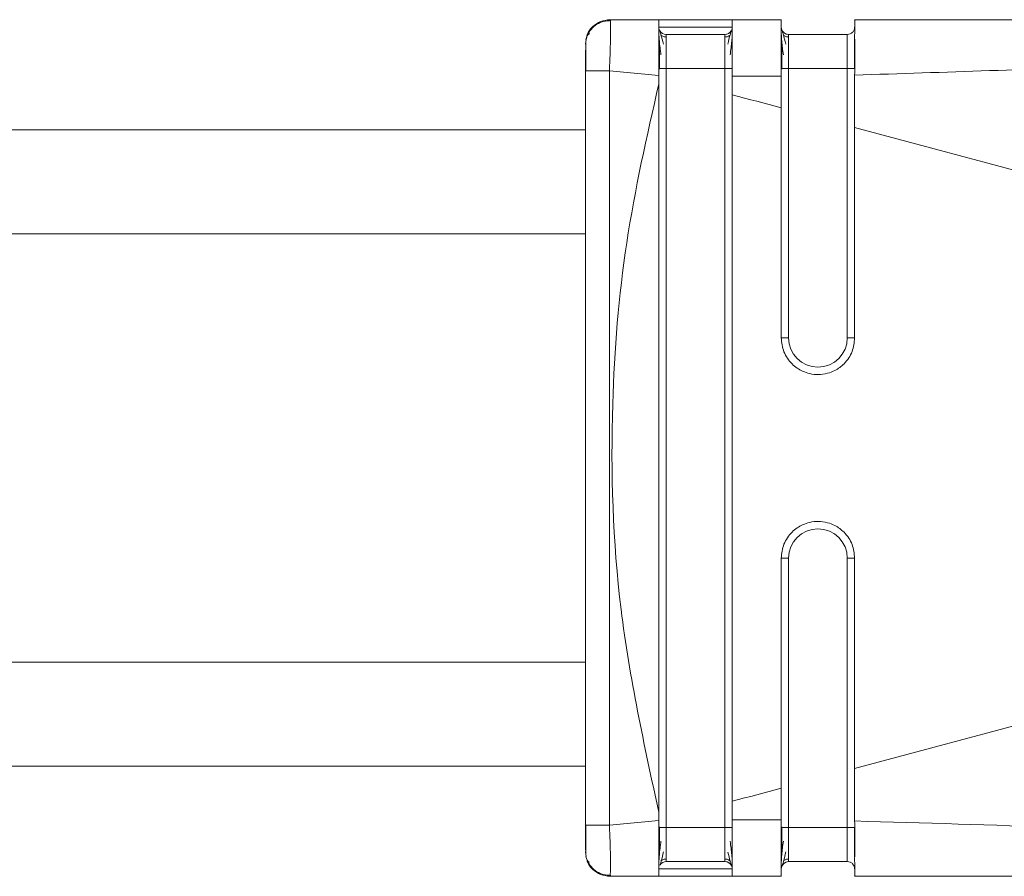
# Model space of a CAD drawing. Header units: millimetres. Extents: x -450 to 1926, y -64 to 425.
# Tile 27 of 41: x 600 to 620, y 391 to 409. Entities that reach past the tile are written whole.
import ezdxf

# ---------------------------------------------------------------- set-up
doc = ezdxf.new("R2010")
doc.units = ezdxf.units.MM
doc.linetypes.add('SLD-Solid', pattern=[0])

msp = doc.modelspace()

# ---------------------------------------------------------------- linework, layer by layer
at = {"color": 7, "linetype": 'SLD-Solid', "lineweight": 18}
for p, q in [((612.433, 408.872), (612.426, 408.892)), ((612.426, 408.892), (613.426, 408.892)), ((612.426, 408.892), (612.426, 408.892)), ((612.426, 408.892), (613.426, 408.892)), ((615.93, 408.892), (614.926, 408.892)), ((614.926, 408.892), (615.926, 408.892)), ((614.926, 408.892), (614.926, 408.892)), ((614.926, 408.892), (615.926, 408.892)), ((614.926, 408.892), (614.926, 408.892)), ((632.621, 408.892), (617.426, 408.892)), ((617.426, 408.892), (632.621, 408.892)), ((617.426, 408.892), (632.621, 408.892)), ((617.426, 408.892), (617.426, 408.892)), ((614.926, 408.742), (614.926, 408.742)), ((614.926, 408.665), (614.926, 408.679)), ((617.426, 408.742), (617.426, 408.742)), ((611.926, 408.392), (611.945, 408.485)), ((611.926, 408.392), (611.945, 408.485)), ((613.576, 408.592), (614.776, 408.592)), ((613.576, 408.592), (613.576, 408.592)), ((614.776, 408.592), (614.776, 408.592)), ((616.076, 408.592), (617.276, 408.592)), ((616.076, 408.592), (616.076, 408.592)), ((616.076, 408.592), (617.276, 408.592)), ((617.276, 408.592), (617.276, 408.592)), ((611.935, 408.437), (611.935, 408.392)), ((613.576, 407.892), (613.576, 392.392)), ((613.576, 407.892), (614.776, 407.892)), ((614.776, 392.392), (614.776, 407.892)), ((616.076, 407.892), (616.076, 402.392)), ((616.076, 407.892), (617.276, 407.892)), ((617.276, 402.392), (617.276, 407.892)), ((611.926, 392.438), (611.926, 407.847)), ((612.417, 407.847), (613.426, 407.753)), ((612.417, 392.438), (612.417, 407.847)), ((613.426, 407.585), (613.426, 407.753)), ((611.926, 406.642), (541.814, 406.642)), ((611.926, 404.517), (541.814, 404.517)), ((616.076, 397.892), (616.076, 392.392)), ((617.276, 392.392), (617.276, 397.892)), ((611.926, 395.767), (541.814, 395.767)), ((541.814, 393.642), (611.926, 393.642)), ((617.426, 393.596), (617.426, 392.523)), ((613.426, 392.531), (613.426, 392.7)), ((611.926, 392.438), (611.944, 392.438)), ((612.417, 392.438), (613.426, 392.531)), ((613.576, 392.392), (614.776, 392.392)), ((616.076, 392.392), (617.276, 392.392)), ((611.926, 391.892), (611.945, 391.8)), ((611.935, 391.919), (611.935, 391.848)), ((613.576, 391.692), (614.776, 391.692)), ((616.076, 391.692), (617.276, 391.692)), ((612.426, 391.392), (612.432, 391.432)), ((612.426, 391.392), (613.426, 391.392)), ((614.926, 391.392), (614.926, 391.542)), ((614.926, 391.392), (615.93, 391.392)), ((617.426, 391.392), (632.622, 391.392))]:
    msp.add_line(p, q, dxfattribs=at)
at = {"color": 7, "linetype": 'SLD-Solid', "lineweight": 18, "flags": 128}
for points in [[(613.426, 408.892), (613.484, 408.892), (613.646, 408.892), (613.889, 408.892), (614.176, 408.892), (614.463, 408.892), (614.707, 408.892), (614.869, 408.892), (614.926, 408.892)], [(614.926, 408.892), (614.869, 408.892), (614.707, 408.892), (614.463, 408.892), (614.176, 408.892), (613.889, 408.892), (613.646, 408.892), (613.484, 408.892), (613.426, 408.892)], [(614.926, 408.742), (614.869, 408.742), (614.707, 408.742), (614.463, 408.742), (614.176, 408.742), (613.889, 408.742), (613.646, 408.742), (613.484, 408.742), (613.426, 408.742)], [(613.426, 408.742), (613.429, 408.713), (613.433, 408.699)], [(614.776, 408.592), (614.731, 408.592), (614.601, 408.592), (614.406, 408.592), (614.176, 408.592), (613.947, 408.592), (613.752, 408.592), (613.622, 408.592), (613.576, 408.592)], [(613.426, 407.892), (613.429, 407.892), (613.438, 407.892), (613.452, 407.892), (613.47, 407.892), (613.493, 407.892), (613.519, 407.892), (613.547, 407.892), (613.576, 407.892)], [(615.926, 407.892), (615.929, 407.892), (615.938, 407.892), (615.952, 407.892), (615.97, 407.892), (615.993, 407.892), (616.019, 407.892), (616.047, 407.892), (616.076, 407.892)], [(615.926, 407.091), (615.802, 407.124), (615.677, 407.158), (615.552, 407.191), (615.427, 407.225), (615.302, 407.258), (615.177, 407.292), (615.052, 407.325), (614.926, 407.359)], [(637.999, 401.157), (635.494, 401.832), (632.965, 402.513), (630.413, 403.2), (627.843, 403.891), (625.257, 404.586), (622.657, 405.285), (620.046, 405.986), (617.426, 406.689)], [(615.926, 402.392), (615.929, 402.392), (615.938, 402.392), (615.952, 402.392), (615.97, 402.392), (615.993, 402.392), (616.019, 402.392), (616.047, 402.392), (616.076, 402.392)], [(617.426, 402.392), (617.424, 402.392), (617.415, 402.392), (617.401, 402.392), (617.383, 402.392), (617.36, 402.392), (617.334, 402.392), (617.306, 402.392), (617.276, 402.392)], [(637.999, 399.128), (635.494, 398.453), (632.964, 397.771), (630.413, 397.085), (627.843, 396.394), (625.257, 395.698), (622.657, 395), (620.046, 394.299), (617.426, 393.596)], [(615.926, 397.892), (615.929, 397.892), (615.938, 397.892), (615.952, 397.892), (615.97, 397.892), (615.993, 397.892), (616.019, 397.892), (616.047, 397.892), (616.076, 397.892)], [(617.426, 397.892), (617.424, 397.892), (617.415, 397.892), (617.401, 397.892), (617.383, 397.892), (617.36, 397.892), (617.334, 397.892), (617.306, 397.892), (617.276, 397.892)], [(615.926, 393.194), (615.802, 393.16), (615.677, 393.127), (615.552, 393.093), (615.427, 393.06), (615.302, 393.026), (615.177, 392.993), (615.052, 392.959), (614.926, 392.926)], [(613.426, 392.392), (613.429, 392.392), (613.438, 392.392), (613.452, 392.392), (613.47, 392.392), (613.493, 392.392), (613.519, 392.392), (613.547, 392.392), (613.576, 392.392)], [(615.926, 392.392), (615.929, 392.392), (615.938, 392.392), (615.952, 392.392), (615.97, 392.392), (615.993, 392.392), (616.019, 392.392), (616.047, 392.392), (616.076, 392.392)], [(613.426, 391.542), (613.484, 391.542), (613.646, 391.542), (613.889, 391.542), (614.176, 391.542), (614.463, 391.542), (614.707, 391.542), (614.869, 391.542), (614.926, 391.542)], [(613.426, 391.392), (613.484, 391.392), (613.646, 391.392), (613.889, 391.392), (614.176, 391.392), (614.463, 391.392), (614.707, 391.392), (614.869, 391.392), (614.926, 391.392)]]:
    msp.add_lwpolyline(points, dxfattribs=at)
at = {"color": 7, "linetype": 'SLD-Solid', "lineweight": 18}
for centre, radius, start, end in [((613.576, 408.742), 0.15, 211.7267, 270), ((613.576, 408.742), 0.15, 211.7343, 270), ((614.776, 408.742), 0.15, 270, 328.18), ((616.076, 408.742), 0.15, 179.9966, 270), ((616.076, 408.742), 0.15, 196.9366, 270), ((616.676, 402.392), 0.6, 180, 0), ((616.676, 397.892), 0.6, 0, 180), ((613.576, 391.542), 0.15, 90, 145.565), ((613.576, 391.542), 0.15, 90, 145.565), ((614.776, 391.542), 0.15, 22.9567, 90), ((616.076, 391.542), 0.15, 90, 180)]:
    msp.add_arc(centre, radius, start, end, dxfattribs=at)
for points, knots in [([(611.945, 408.485), (611.95, 408.518), (611.963, 408.617), (612.066, 408.754), (612.23, 408.87), (612.361, 408.885), (612.426, 408.892)], [0, 0, 0, 0, 0.146778, 0.431186, 0.715593, 1, 1, 1, 1]), ([(611.959, 408.555), (611.96, 408.565), (611.973, 408.639), (612.068, 408.753), (612.229, 408.87), (612.361, 408.885), (612.426, 408.892)], [0, 0, 0, 0, 0.048095, 0.365397, 0.682698, 1, 1, 1, 1]), ([(612.445, 408.873), (612.397, 408.87), (612.297, 408.866), (612.156, 408.803), (612.034, 408.702), (611.986, 408.609), (611.962, 408.563)], [0, 0, 0, 0, 0.2326118, 0.4841749, 0.7442198, 1, 1, 1, 1]), ([(612.445, 408.873), (612.397, 408.871), (612.297, 408.866), (612.156, 408.803), (612.034, 408.702), (611.986, 408.609), (611.962, 408.563)], [0, 0, 0, 0, 0.232612, 0.484175, 0.74422, 1, 1, 1, 1]), ([(612.417, 407.847), (612.42, 407.919), (612.426, 408.06), (612.435, 408.321), (612.441, 408.608), (612.439, 408.791), (612.435, 408.865), (612.433, 408.872), (612.433, 408.872)], [0, 0, 0, 0, 0.150114, 0.295392, 0.570388, 0.849738, 0.993788, 1, 1, 1, 1]), ([(613.426, 408.892), (613.426, 408.877), (613.426, 408.847), (613.426, 408.576), (613.426, 408.204), (613.426, 407.904), (613.426, 407.753)], [0, 0, 0, 0, 0.2500976, 0.4998872, 0.7496188, 1, 1, 1, 1]), ([(614.926, 408.892), (614.927, 408.875), (614.927, 408.841), (614.926, 408.58), (614.927, 408.206), (614.927, 407.897), (614.926, 407.738)], [0, 0, 0, 0, 0.2552155, 0.5005837, 0.7431346, 1, 1, 1, 1]), ([(615.926, 408.892), (615.926, 408.876), (615.926, 408.842), (615.926, 408.585), (615.926, 408.209), (615.926, 407.897), (615.926, 407.741)], [0, 0, 0, 0, 0.2508221, 0.5008245, 0.7509724, 1, 1, 1, 1]), ([(617.426, 407.761), (619.264, 407.819), (623.041, 407.936), (627.725, 408.246), (631.165, 408.482), (633.005, 408.615), (634.034, 408.697), (634.511, 408.748), (634.684, 408.774), (634.752, 408.793), (634.773, 408.803), (634.773, 408.814), (634.752, 408.823), (634.713, 408.832), (634.652, 408.841), (634.503, 408.855), (634.157, 408.873), (633.505, 408.889), (632.956, 408.891), (632.621, 408.892)], [0, 0, 0, 0, 0.277155, 0.569443, 0.709642, 0.801656, 0.852577, 0.869317, 0.879228, 0.882226, 0.884534, 0.88657, 0.888768, 0.891502, 0.895083, 0.899771, 0.916626, 0.949186, 1, 1, 1, 1]), ([(617.426, 408.892), (617.427, 408.877), (617.427, 408.846), (617.426, 408.654), (617.426, 408.56)], [0, 0, 0, 0, 0.510429, 1, 1, 1, 1]), ([(613.426, 408.676), (613.427, 408.644), (613.428, 408.581), (613.436, 408.456), (613.449, 408.321), (613.463, 408.224), (613.47, 408.176)], [0, 0, 0, 0, 0.262074, 0.516005, 0.761849, 1, 1, 1, 1]), ([(613.52, 408.395), (613.502, 408.463), (613.475, 408.566), (613.45, 408.652), (613.441, 408.675), (613.437, 408.686)], [0, 0, 0, 0, 0.485154, 0.738595, 1, 1, 1, 1]), ([(614.916, 408.686), (614.911, 408.675), (614.903, 408.652), (614.878, 408.565), (614.85, 408.463), (614.833, 408.395)], [0, 0, 0, 0, 0.261438, 0.514813, 1, 1, 1, 1]), ([(614.883, 408.176), (614.89, 408.224), (614.904, 408.321), (614.917, 408.455), (614.925, 408.58), (614.926, 408.643), (614.926, 408.675)], [0, 0, 0, 0, 0.238216, 0.484063, 0.737999, 1, 1, 1, 1]), ([(614.926, 407.892), (614.926, 408.015), (614.926, 408.247), (614.926, 408.491), (614.926, 408.636), (614.926, 408.723), (614.926, 408.736), (614.926, 408.742)], [0, 0, 0, 0, 0.274402, 0.520197, 0.661354, 0.819855, 1, 1, 1, 1]), ([(615.926, 408.676), (615.927, 408.644), (615.928, 408.581), (615.936, 408.456), (615.949, 408.321), (615.963, 408.224), (615.97, 408.176)], [0, 0, 0, 0, 0.262074, 0.516005, 0.761849, 1, 1, 1, 1]), ([(616.02, 408.395), (616.002, 408.463), (615.975, 408.566), (615.95, 408.652), (615.941, 408.675), (615.937, 408.686)], [0, 0, 0, 0, 0.485154, 0.738595, 1, 1, 1, 1]), ([(612.009, 408.607), (611.992, 408.596), (611.959, 408.577), (611.943, 408.513), (611.935, 408.483)], [0, 0, 0, 0, 0.524785, 1, 1, 1, 1]), ([(613.576, 408.539), (613.567, 408.54), (613.548, 408.54), (613.52, 408.548), (613.493, 408.56), (613.478, 408.573), (613.47, 408.579)], [0, 0, 0, 0, 0.2330034, 0.4800219, 0.737313, 1, 1, 1, 1]), ([(613.576, 408.592), (613.576, 408.582), (613.576, 408.561), (613.576, 408.399), (613.576, 408.168), (613.576, 407.984), (613.576, 407.892)], [0, 0, 0, 0, 0.250154, 0.499436, 0.749043, 1, 1, 1, 1]), ([(614.776, 407.892), (614.776, 407.984), (614.776, 408.168), (614.776, 408.399), (614.776, 408.561), (614.776, 408.582), (614.776, 408.592)], [0, 0, 0, 0, 0.250957, 0.500564, 0.749846, 1, 1, 1, 1]), ([(614.883, 408.579), (614.875, 408.573), (614.86, 408.56), (614.833, 408.548), (614.805, 408.54), (614.786, 408.54), (614.776, 408.539)], [0, 0, 0, 0, 0.262684, 0.519976, 0.766996, 1, 1, 1, 1]), ([(615.926, 408.654), (615.926, 408.642), (615.926, 408.604), (615.926, 408.503), (615.926, 408.35), (615.926, 408.147), (615.926, 407.979), (615.926, 407.892)], [0, 0, 0, 0, 0.104714, 0.304255, 0.474977, 0.729774, 1, 1, 1, 1]), ([(616.076, 408.539), (616.067, 408.54), (616.048, 408.54), (616.02, 408.548), (615.993, 408.56), (615.978, 408.573), (615.97, 408.579)], [0, 0, 0, 0, 0.233003, 0.480022, 0.737313, 1, 1, 1, 1]), ([(616.076, 408.592), (616.076, 408.582), (616.076, 408.561), (616.076, 408.399), (616.076, 408.168), (616.076, 407.984), (616.076, 407.892)], [0, 0, 0, 0, 0.250154, 0.499436, 0.749043, 1, 1, 1, 1]), ([(617.276, 407.892), (617.276, 407.984), (617.276, 408.168), (617.276, 408.399), (617.276, 408.561), (617.276, 408.582), (617.276, 408.592)], [0, 0, 0, 0, 0.250957, 0.500564, 0.749846, 1, 1, 1, 1]), ([(617.426, 408.56), (617.426, 408.45), (617.427, 408.226), (617.427, 407.918), (617.426, 407.761)], [0, 0, 0, 0, 0.490418, 1, 1, 1, 1]), ([(617.426, 407.892), (617.426, 407.962), (617.426, 408.095), (617.426, 408.275), (617.426, 408.404), (617.426, 408.469), (617.426, 408.492)], [0, 0, 0, 0, 0.315244, 0.594195, 0.858802, 1, 1, 1, 1]), ([(611.926, 407.847), (611.926, 407.928), (611.926, 408.09), (611.926, 408.208), (611.926, 408.267)], [0, 0, 0, 0, 0.4993925, 1, 1, 1, 1]), ([(611.935, 408.437), (611.935, 408.41), (611.935, 408.369), (611.935, 408.296), (611.935, 408.272)], [0, 0, 0, 0, 0.674694, 1, 1, 1, 1]), ([(611.935, 408.272), (611.935, 408.249), (611.935, 408.18), (611.935, 408.03), (611.935, 407.904), (611.935, 407.841)], [0, 0, 0, 0, 0.20561, 0.602654, 1, 1, 1, 1]), ([(613.437, 408.454), (613.437, 408.415), (613.437, 408.336), (613.437, 408.195), (613.437, 408.043), (613.437, 407.938), (613.437, 407.885)], [0, 0, 0, 0, 0.249951, 0.499867, 0.749923, 1, 1, 1, 1]), ([(615.937, 408.454), (615.937, 408.415), (615.937, 408.336), (615.937, 408.195), (615.937, 408.043), (615.937, 407.938), (615.937, 407.885)], [0, 0, 0, 0, 0.249951, 0.499867, 0.749923, 1, 1, 1, 1]), ([(614.926, 407.738), (615.112, 407.738), (615.445, 407.738), (615.779, 407.74), (615.926, 407.741)], [0, 0, 0, 0, 0.556487, 1, 1, 1, 1]), ([(614.926, 407.738), (614.926, 407.666), (614.926, 407.54), (614.926, 407.414), (614.926, 407.359)], [0, 0, 0, 0, 0.566355, 1, 1, 1, 1]), ([(615.926, 407.091), (615.926, 407.211), (615.926, 407.428), (615.926, 407.644), (615.926, 407.741)], [0, 0, 0, 0, 0.5493, 1, 1, 1, 1]), ([(617.426, 407.761), (617.426, 407.557), (617.426, 407.204), (617.426, 406.842), (617.426, 406.689)], [0, 0, 0, 0, 0.576678, 1, 1, 1, 1]), ([(613.426, 392.7), (613.127, 394.075), (612.528, 396.822), (612.408, 400.747), (612.692, 404.352), (613.181, 406.506), (613.426, 407.585)], [0, 0, 0, 0, 0.2802402, 0.559855, 0.7796013, 1, 1, 1, 1]), ([(613.426, 392.7), (613.426, 395.478), (613.426, 400.44), (613.426, 405.402), (613.426, 407.585)], [0, 0, 0, 0, 0.559993, 1, 1, 1, 1]), ([(614.926, 407.359), (614.926, 404.665), (614.926, 399.853), (614.926, 395.042), (614.926, 392.926)], [0, 0, 0, 0, 0.560031, 1, 1, 1, 1]), ([(615.926, 402.392), (615.926, 403.269), (615.926, 404.836), (615.926, 406.402), (615.926, 407.091)], [0, 0, 0, 0, 0.5599755, 1, 1, 1, 1]), ([(617.426, 406.689), (617.426, 405.887), (617.426, 404.455), (617.426, 403.022), (617.426, 402.392)], [0, 0, 0, 0, 0.560015, 1, 1, 1, 1]), ([(615.926, 402.392), (615.937, 402.295), (615.953, 402.148), (616.049, 401.973), (616.168, 401.828), (616.327, 401.717), (616.515, 401.654), (616.689, 401.635), (616.865, 401.659), (617.047, 401.73), (617.196, 401.84), (617.308, 401.979), (617.401, 402.153), (617.416, 402.298), (617.426, 402.392)], [0, 0, 0, 0, 0.123082, 0.18658, 0.251196, 0.361764, 0.428626, 0.503058, 0.584391, 0.652955, 0.751381, 0.816619, 0.879885, 1, 1, 1, 1]), ([(617.426, 397.892), (617.416, 397.987), (617.401, 398.132), (617.308, 398.306), (617.196, 398.445), (617.047, 398.554), (616.865, 398.625), (616.689, 398.65), (616.515, 398.631), (616.327, 398.567), (616.168, 398.457), (616.049, 398.311), (615.953, 398.137), (615.937, 397.989), (615.926, 397.892)], [0, 0, 0, 0, 0.120108, 0.183377, 0.248622, 0.347038, 0.415602, 0.496941, 0.57136, 0.638217, 0.748801, 0.813411, 0.876907, 1, 1, 1, 1]), ([(615.926, 393.194), (615.926, 394.071), (615.926, 395.637), (615.926, 397.203), (615.926, 397.892)], [0, 0, 0, 0, 0.560002, 1, 1, 1, 1]), ([(617.426, 397.892), (617.426, 397.09), (617.426, 395.658), (617.426, 394.226), (617.426, 393.596)], [0, 0, 0, 0, 0.559985, 1, 1, 1, 1]), ([(615.926, 392.544), (615.926, 392.667), (615.926, 392.882), (615.926, 393.1), (615.926, 393.194)], [0, 0, 0, 0, 0.570582, 1, 1, 1, 1]), ([(614.926, 392.926), (614.926, 392.856), (614.926, 392.729), (614.926, 392.603), (614.926, 392.547)], [0, 0, 0, 0, 0.5536399, 1, 1, 1, 1]), ([(611.926, 391.925), (611.926, 391.93), (611.926, 391.948), (611.926, 392.071), (611.926, 392.249), (611.926, 392.375), (611.926, 392.438)], [0, 0, 0, 0, 0.123715, 0.463839, 0.732822, 1, 1, 1, 1]), ([(611.935, 392.444), (611.935, 392.381), (611.935, 392.256), (611.935, 392.119), (611.935, 392.062), (611.935, 392.05)], [0, 0, 0, 0, 0.4450983, 0.8898437, 1, 1, 1, 1]), ([(611.935, 392.444), (611.935, 392.381), (611.935, 392.255), (611.935, 392.104), (611.935, 392.036), (611.935, 392.013)], [0, 0, 0, 0, 0.397346, 0.79439, 1, 1, 1, 1]), ([(611.944, 392.438), (611.948, 392.438), (611.962, 392.438), (612.063, 392.438), (612.223, 392.438), (612.353, 392.438), (612.417, 392.438)], [0, 0, 0, 0, 0.151362, 0.434241, 0.717121, 1, 1, 1, 1]), ([(612.432, 391.432), (612.434, 391.442), (612.44, 391.471), (612.44, 391.683), (612.435, 391.962), (612.426, 392.225), (612.42, 392.366), (612.417, 392.438)], [0, 0, 0, 0, 0.149465, 0.429107, 0.704277, 0.849701, 1, 1, 1, 1]), ([(613.426, 392.531), (613.426, 392.381), (613.426, 392.081), (613.426, 391.709), (613.426, 391.438), (613.426, 391.408), (613.426, 391.392)], [0, 0, 0, 0, 0.250255, 0.500093, 0.749776, 1, 1, 1, 1]), ([(613.437, 392.4), (613.437, 392.347), (613.437, 392.243), (613.437, 392.091), (613.437, 391.95), (613.437, 391.872), (613.437, 391.833)], [0, 0, 0, 0, 0.250243, 0.500316, 0.750205, 1, 1, 1, 1]), ([(613.576, 392.392), (613.576, 392.3), (613.576, 392.117), (613.576, 391.885), (613.576, 391.724), (613.576, 391.703), (613.576, 391.692)], [0, 0, 0, 0, 0.250957, 0.500564, 0.749846, 1, 1, 1, 1]), ([(614.776, 391.692), (614.776, 391.703), (614.776, 391.724), (614.776, 391.885), (614.776, 392.117), (614.776, 392.3), (614.776, 392.392)], [0, 0, 0, 0, 0.250154, 0.4994363, 0.7490432, 1, 1, 1, 1]), ([(615.926, 392.544), (615.739, 392.545), (615.405, 392.547), (615.072, 392.547), (614.926, 392.547)], [0, 0, 0, 0, 0.563222, 1, 1, 1, 1]), ([(614.926, 392.547), (614.927, 392.388), (614.927, 392.079), (614.926, 391.705), (614.927, 391.444), (614.927, 391.41), (614.926, 391.392)], [0, 0, 0, 0, 0.2568574, 0.4994269, 0.7447768, 1, 1, 1, 1]), ([(614.926, 391.542), (614.926, 391.558), (614.926, 391.587), (614.926, 391.772), (614.926, 391.966), (614.926, 392.163), (614.926, 392.313), (614.926, 392.392)], [0, 0, 0, 0, 0.276095, 0.522512, 0.663133, 0.820821, 1, 1, 1, 1]), ([(615.926, 392.544), (615.926, 392.388), (615.926, 392.076), (615.926, 391.7), (615.926, 391.442), (615.926, 391.409), (615.926, 391.392)], [0, 0, 0, 0, 0.249034, 0.499186, 0.749184, 1, 1, 1, 1]), ([(615.937, 392.4), (615.937, 392.347), (615.937, 392.243), (615.937, 392.091), (615.937, 391.95), (615.937, 391.872), (615.937, 391.833)], [0, 0, 0, 0, 0.250243, 0.500316, 0.750205, 1, 1, 1, 1]), ([(616.076, 392.392), (616.076, 392.3), (616.076, 392.117), (616.076, 391.885), (616.076, 391.724), (616.076, 391.703), (616.076, 391.692)], [0, 0, 0, 0, 0.250957, 0.500564, 0.749846, 1, 1, 1, 1]), ([(617.276, 391.692), (617.276, 391.703), (617.276, 391.724), (617.276, 391.885), (617.276, 392.117), (617.276, 392.3), (617.276, 392.392)], [0, 0, 0, 0, 0.250154, 0.499436, 0.749043, 1, 1, 1, 1]), ([(632.621, 391.392), (633.148, 391.394), (633.785, 391.395), (634.465, 391.427), (634.645, 391.442), (634.722, 391.455), (634.749, 391.461), (634.766, 391.467), (634.774, 391.474), (634.77, 391.483), (634.75, 391.493), (634.712, 391.503), (634.617, 391.521), (634.42, 391.547), (633.933, 391.596), (632.963, 391.673), (631.249, 391.797), (628.888, 391.96), (625.589, 392.175), (621.735, 392.401), (618.834, 392.483), (617.426, 392.523)], [0, 0, 0, 0, 0.079633, 0.096416, 0.106506, 0.108989, 0.110947, 0.112535, 0.113904, 0.115836, 0.117972, 0.120667, 0.124353, 0.135955, 0.15357, 0.20236, 0.286651, 0.417176, 0.562519, 0.787792, 1, 1, 1, 1]), ([(617.426, 392.523), (617.427, 392.365), (617.427, 392.056), (617.426, 391.831), (617.426, 391.721)], [0, 0, 0, 0, 0.5095325, 1, 1, 1, 1]), ([(617.426, 391.792), (617.426, 391.808), (617.426, 391.867), (617.426, 391.989), (617.426, 392.177), (617.426, 392.318), (617.426, 392.392)], [0, 0, 0, 0, 0.101181, 0.367066, 0.664503, 1, 1, 1, 1]), ([(611.935, 392.05), (611.935, 392.013), (611.935, 391.925), (611.935, 391.876), (611.935, 391.847)], [0, 0, 0, 0, 0.429235, 1, 1, 1, 1]), ([(613.47, 392.11), (613.463, 392.062), (613.449, 391.964), (613.436, 391.828), (613.428, 391.702), (613.427, 391.639), (613.426, 391.607)], [0, 0, 0, 0, 0.2383415, 0.4842395, 0.7380949, 1, 1, 1, 1]), ([(614.926, 391.606), (614.926, 391.638), (614.925, 391.701), (614.917, 391.826), (614.904, 391.962), (614.89, 392.06), (614.883, 392.108)], [0, 0, 0, 0, 0.2619228, 0.5157846, 0.7616581, 1, 1, 1, 1]), ([(615.97, 392.11), (615.963, 392.062), (615.949, 391.964), (615.936, 391.828), (615.928, 391.702), (615.927, 391.639), (615.926, 391.607)], [0, 0, 0, 0, 0.238341, 0.48424, 0.738095, 1, 1, 1, 1]), ([(611.935, 391.802), (611.943, 391.771), (611.959, 391.708), (611.992, 391.688), (612.009, 391.678)], [0, 0, 0, 0, 0.475268, 1, 1, 1, 1]), ([(613.447, 391.618), (613.451, 391.628), (613.46, 391.647), (613.484, 391.727), (613.506, 391.826), (613.521, 391.892)], [0, 0, 0, 0, 0.259025, 0.511886, 1, 1, 1, 1]), ([(614.833, 391.889), (614.851, 391.822), (614.878, 391.719), (614.904, 391.632), (614.912, 391.609), (614.916, 391.597)], [0, 0, 0, 0, 0.485076, 0.738499, 1, 1, 1, 1]), ([(615.947, 391.618), (615.951, 391.628), (615.96, 391.647), (615.984, 391.727), (616.006, 391.826), (616.021, 391.892)], [0, 0, 0, 0, 0.259025, 0.511886, 1, 1, 1, 1]), ([(611.959, 391.73), (611.961, 391.72), (611.973, 391.646), (612.068, 391.532), (612.229, 391.415), (612.361, 391.4), (612.426, 391.392)], [0, 0, 0, 0, 0.047521, 0.365014, 0.682507, 1, 1, 1, 1]), ([(611.962, 391.722), (611.986, 391.676), (612.034, 391.583), (612.156, 391.481), (612.297, 391.419), (612.397, 391.414), (612.445, 391.412)], [0, 0, 0, 0, 0.25578, 0.515825, 0.767388, 1, 1, 1, 1]), ([(613.47, 391.705), (613.478, 391.712), (613.493, 391.724), (613.52, 391.737), (613.548, 391.745), (613.567, 391.746), (613.576, 391.746)], [0, 0, 0, 0, 0.2626881, 0.5199818, 0.767001, 1, 1, 1, 1]), ([(614.776, 391.745), (614.786, 391.745), (614.805, 391.744), (614.833, 391.737), (614.86, 391.724), (614.875, 391.712), (614.883, 391.705)], [0, 0, 0, 0, 0.233002, 0.48002, 0.737312, 1, 1, 1, 1]), ([(615.926, 391.72), (615.926, 391.709), (615.926, 391.67), (615.926, 391.649), (615.926, 391.633)], [0, 0, 0, 0, 0.272649, 1, 1, 1, 1]), ([(615.97, 391.705), (615.978, 391.712), (615.993, 391.724), (616.02, 391.737), (616.048, 391.745), (616.067, 391.746), (616.076, 391.746)], [0, 0, 0, 0, 0.262688, 0.519982, 0.767001, 1, 1, 1, 1]), ([(617.385, 391.645), (617.384, 391.646), (617.373, 391.664), (617.334, 391.685), (617.296, 391.69), (617.276, 391.692)], [0, 0, 0, 0, 0.038266, 0.519133, 1, 1, 1, 1]), ([(617.426, 391.542), (617.425, 391.562), (617.421, 391.601), (617.397, 391.63), (617.385, 391.645)], [0, 0, 0, 0, 0.520026, 1, 1, 1, 1]), ([(617.426, 391.721), (617.426, 391.628), (617.427, 391.438), (617.427, 391.408), (617.426, 391.392)], [0, 0, 0, 0, 0.489594, 1, 1, 1, 1])]:
    msp.add_open_spline(points, degree=3, knots=knots, dxfattribs=at)
for points in [[(614.926, 408.742), (614.924, 408.723), (614.92, 408.683), (614.885, 408.634), (614.835, 408.599), (614.796, 408.595), (614.776, 408.592)], [(617.426, 408.742), (617.424, 408.723), (617.42, 408.683), (617.385, 408.634), (617.335, 408.599), (617.296, 408.595), (617.276, 408.592)], [(617.426, 408.742), (617.424, 408.723), (617.42, 408.684), (617.385, 408.634), (617.335, 408.599), (617.296, 408.595), (617.276, 408.592)], [(614.926, 407.892), (614.924, 407.892), (614.92, 407.892), (614.885, 407.892), (614.835, 407.892), (614.796, 407.892), (614.776, 407.892)], [(617.426, 407.892), (617.424, 407.892), (617.42, 407.892), (617.385, 407.892), (617.335, 407.892), (617.296, 407.892), (617.276, 407.892)], [(611.926, 407.847), (611.934, 407.847), (611.948, 407.847), (612.062, 407.847), (612.223, 407.847), (612.353, 407.847), (612.417, 407.847)], [(614.926, 392.392), (614.924, 392.392), (614.92, 392.392), (614.885, 392.392), (614.835, 392.392), (614.796, 392.392), (614.776, 392.392)], [(617.426, 392.392), (617.424, 392.392), (617.42, 392.392), (617.385, 392.392), (617.335, 392.392), (617.296, 392.392), (617.276, 392.392)], [(614.926, 391.542), (614.924, 391.562), (614.92, 391.601), (614.885, 391.651), (614.835, 391.686), (614.796, 391.69), (614.776, 391.692)]]:
    msp.add_open_spline(points, degree=3, dxfattribs=at)

doc.saveas('drawing.dxf')
